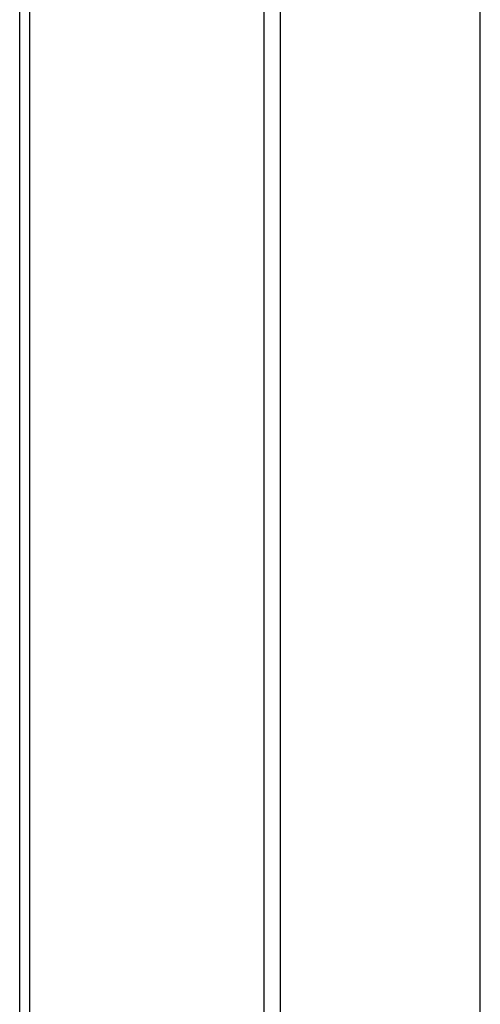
# Model space of a CAD drawing. Header units: millimetres. Extents: x 0 to 420, y -341 to 792.
# Tile 13 of 256: x 56.17 to 60.46, y 80.84 to 90.01. Entities that reach past the tile are written whole.
import ezdxf

# ---------------------------------------------------------------- set-up
doc = ezdxf.new("R2010")
doc.units = ezdxf.units.MM
doc.header["$LTSCALE"] = 23.1
doc.layers.get('0').update_dxf_attribs({"linetype": 'CONTINUOUS'})

msp = doc.modelspace()

# ---------------------------------------------------------------- linework, layer by layer
at = {"color": 7, "linetype": 'Continuous'}
for p, q in [((60.4613, 63.8447), (60.4613, 121.3429)), ((58.5996, 120.4493), (58.5996, 64.7379)), ((58.4463, 120.3032), (58.4463, 64.8843)), ((56.2676, 72.2419), (56.2676, 112.9444)), ((56.1734, 72.3582), (56.1734, 112.8281))]:
    msp.add_line(p, q, dxfattribs=at)

doc.saveas('drawing.dxf')
